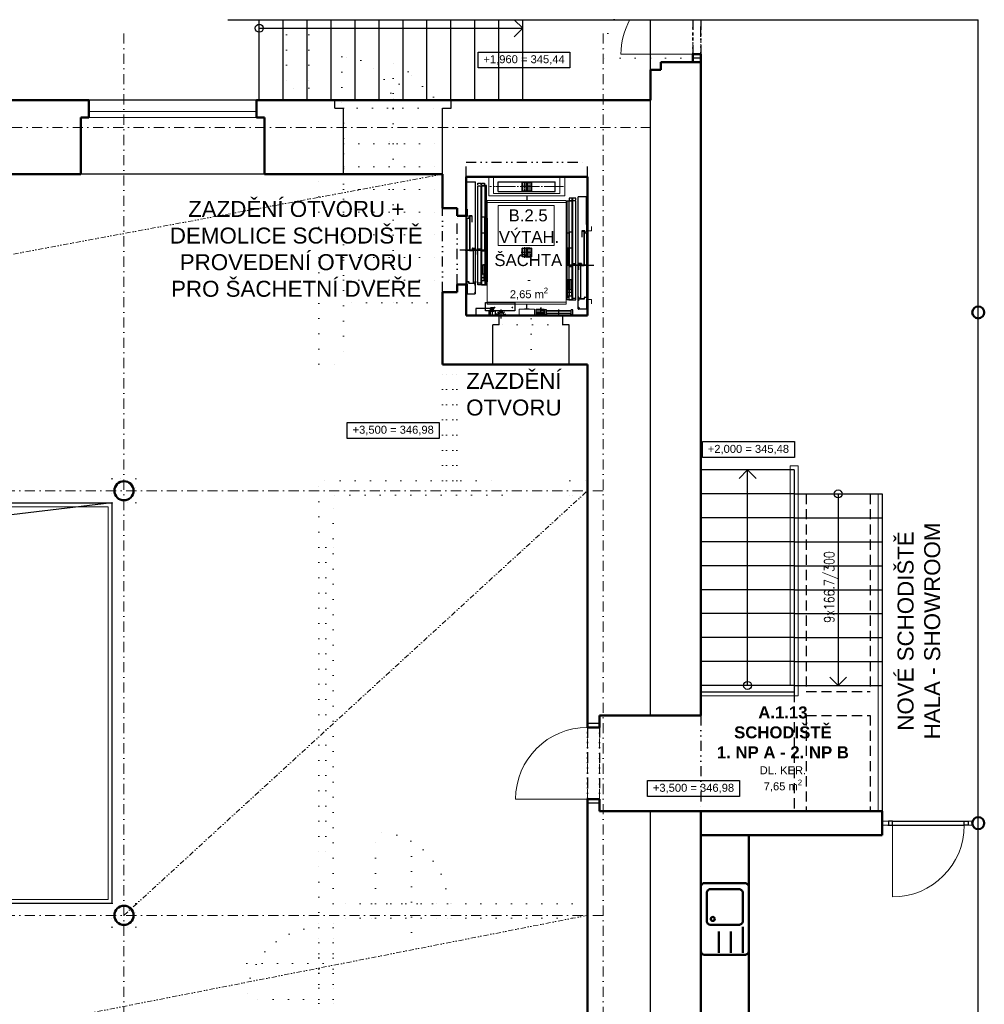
# Model space of a CAD drawing. Header units: millimetres. Extents: x 887082 to 1346431, y -219716 to -98064.
# Tile 22 of 37: x 1082045 to 1094126, y -172496 to -160159. Entities that reach past the tile are written whole.
import ezdxf
from ezdxf.enums import TextEntityAlignment as Align

# ---------------------------------------------------------------- set-up
doc = ezdxf.new("R2010")
doc.units = ezdxf.units.MM
doc.header["$LTSCALE"] = 10
for name, pattern in [('ACAD_ISO04W100', [30, 24, -3, 0, -3]), ('AXES', [2, 1.25, -0.25, 0.25, -0.25]), ('CHAIN', [0.3543, 0.2362, -0.0295, 0.0591, -0.0295]), ('DASHDOT', [25.4, 12.7, -6.35, 0, -6.35]), ('DASHED', [19.05, 12.7, -6.35]), ('DIVIDE', [31.75, 12.7, -6.35, 0, -6.35, 0, -6.35]), ('DIVIDE2', [15.875, 6.35, -3.175, 0, -3.175, 0, -3.175]), ('DOT', [6.35, 0, -6.35]), ('STŘEDOVÁ', [50.8, 31.75, -6.35, 6.35, -6.35]), ('STŘEDOVÁX2', [101.6, 63.5, -12.7, 12.7, -12.7]), ('ČÁRKOVANÁ2', [9.525, 6.35, -3.175]), ('ČÁRKOVANÁX2', [38.1, 25.4, -12.7])]:
    doc.linetypes.add(name, pattern=pattern)
for name, color, linetype in [('2', 7, 'Continuous'), ('3', 7, 'Continuous'), ('4', 10, 'Continuous'), ('CKSCHODY_PODROVINOU', 7, 'Continuous'), ('CKSCHODY_POPIS', 7, 'Continuous'), ('CKSCHODY_VYSTUP', 1, 'Continuous'), ('CKSTENY_NADROVINOU', 7, 'DIVIDE'), ('CKSTENY_PODROVINOU', 7, 'Continuous'), ('CKSTENY_SKRYTE', 7, 'DASHED'), ('NEVID', 6, 'ČÁRKOVANÁ2'), ('NEVID3', 6, 'ČÁRKOVANÁX2'), ('OBRYSY', 7, 'Continuous'), ('Osy', 2, 'ACAD_ISO04W100'), ('OSY2', 2, 'STŘEDOVÁ'), ('OSY3', 2, 'STŘEDOVÁX2'), ('TENKE', 8, 'Continuous'), ('TENKÉ', 8, 'Continuous'), ('TEXT2', 6, 'Continuous'), ('TEXT5', 3, 'Continuous'), ('ZAXE', 6, 'Continuous')]:
    doc.layers.add(name, color=color, linetype=linetype)
for name, color, linetype, lineweight in [('CKDVERE_', 7, 'Continuous', 15), ('CKDVERE_NADROVINOU', 1, 'DIVIDE', 18), ('CKDVERE_PRAH', 7, 'Continuous', 25), ('CKDVERE_ZARUBNE_LISOVANE', 7, 'Continuous', 25), ('CKOKNA', 1, 'Continuous', 9), ('CKSTENY_OSY', 1, 'DASHDOT', 15), ('CKSTENY_REZ', 6, 'Continuous', 50), ('CKTEXTY_MALE', 3, 'Continuous', 25), ('CKTEXTY_STREDNI', 6, 'Continuous', 50), ('TP_bourané_kce', 7, 'DOT', 15), ('TP_podhledy', 1, 'DIVIDE2', 15), ('TP_zámečnické_kce', 6, 'Continuous', 9)]:
    doc.layers.add(name, color=color, linetype=linetype, lineweight=lineweight)
doc.layers.add('CKDVERE_DORAZ', color=7, linetype='DOT', lineweight=25, plot=False)
doc.layers.add('TP_skryté_1', color=21, linetype='Continuous', lineweight=50, plot=False)
doc.styles.get("Standard").update_dxf_attribs({"font": 'SIMPLEX.SHX', "width": 0.8})
doc.styles.add('TOP_ARIAL_CE', font='arial.ttf', dxfattribs={"height": 100})
doc.linetypes.add('PRERUSENI', pattern='A,60,[100,cadkon.shx,S=2.5,R=0,X=0,Y=0],-10', length=70)

# ---------------------------------------------------------------- blocks, each defined once
blk = doc.blocks.new('Dřezy s odkapem')
at = {"color": 0, "linetype": 'ByBlock', "lineweight": -2}
for p, q in [((-609, 375), (-875, 375)), ((-875, 225), (-609, 225)), ((-550, 75), (-875, 75))]:
    blk.add_line(p, q, dxfattribs=at)
for points in [[(-900, 50), (-900, 550, -0.414214), (-850, 600), (-50, 600, -0.414214), (0, 550), (0, 50, -0.414214), (-50, 0), (-850, 0, -0.414214)], [(-475, 525), (-125, 525, -0.414214), (-75, 475), (-75, 125, -0.414214), (-125, 75), (-475, 75, -0.414214), (-525, 125), (-525, 475, -0.414214)]]:
    blk.add_lwpolyline(points, format="xyb", close=True, dxfattribs=at)
blk.add_circle((-450, 450), 25, dxfattribs=at)

msp = doc.modelspace()

# ---------------------------------------------------------------- linework, layer by layer
at = {"color": 252, "lineweight": 5}
for p, q in [((1089156, -162126), (1087636, -162126)), ((1087636, -162126), (1087636, -163866)), ((1089156, -163866), (1089156, -162126)), ((1089206, -162805), (1089156, -162805)), ((1089206, -162805), (1089206, -162749)), ((1089206, -163665), (1089156, -163665)), ((1089206, -163665), (1089206, -163721)), ((1087636, -163866), (1089156, -163866))]:
    msp.add_line(p, q, dxfattribs=at)
at = {"layer": '2', "color": 252}
for p, q in [((1087752, -163045), (1087752, -163045)), ((1089041, -163235), (1089041, -163235))]:
    msp.add_line(p, q, dxfattribs=at)
at = {"layer": '3', "color": 252}
for p, q in [((1087647, -162535), (1087647, -162624)), ((1087647, -162535), (1087648, -162535)), ((1087648, -162535), (1087648, -162624)), ((1087632, -162628), (1087632, -162643)), ((1087633, -162628), (1087633, -162643)), ((1087646, -162625), (1087634, -162625)), ((1087646, -162627), (1087634, -162627)), ((1087634, -162644), (1087673, -162644)), ((1087634, -162645), (1087673, -162645)), ((1087647, -162645), (1087647, -163445)), ((1087669, -162618), (1087669, -162639)), ((1087670, -162622), (1087669, -162622)), ((1087670, -162627), (1087669, -162627)), ((1087670, -162634), (1087669, -162634)), ((1087670, -162639), (1087669, -162639)), ((1087670, -162618), (1087670, -162639)), ((1087672, -162615), (1087704, -162615)), ((1087672, -162616), (1087683, -162616)), ((1087674, -162621), (1087675, -162621)), ((1087674, -162643), (1087674, -162621)), ((1087674, -162626), (1087675, -162626)), ((1087675, -162621), (1087675, -162643)), ((1087679, -162620), (1087679, -163049)), ((1087681, -162620), (1087681, -163049)), ((1087683, -162616), (1087699, -162616)), ((1087699, -162618), (1087683, -162618)), ((1087689, -162616), (1087689, -162615)), ((1087692, -162618), (1087692, -162616)), ((1087694, -162616), (1087694, -162615)), ((1087704, -162616), (1087699, -162616)), ((1087699, -162618), (1087699, -162616)), ((1087706, -162618), (1087706, -162695)), ((1087706, -162690), (1087708, -162690)), ((1087706, -162695), (1087708, -162695)), ((1087708, -162618), (1087708, -162695)), ((1089085, -162808), (1089085, -162885)), ((1089086, -162808), (1089086, -162885)), ((1089120, -162805), (1089088, -162805)), ((1089088, -162806), (1089093, -162806)), ((1089110, -162806), (1089093, -162806)), ((1089093, -162808), (1089093, -162806)), ((1089093, -162808), (1089110, -162808)), ((1089099, -162806), (1089099, -162805)), ((1089100, -162808), (1089100, -162806)), ((1089104, -162806), (1089104, -162805)), ((1089120, -162806), (1089110, -162806)), ((1089112, -162810), (1089112, -163239)), ((1089113, -162810), (1089113, -163239)), ((1089118, -162811), (1089117, -162811)), ((1089117, -162811), (1089117, -162833)), ((1089118, -162816), (1089117, -162816)), ((1089118, -162833), (1089118, -162811)), ((1089158, -162834), (1089120, -162834)), ((1089158, -162835), (1089120, -162835)), ((1089122, -162808), (1089122, -162829)), ((1089122, -162812), (1089124, -162812)), ((1089122, -162817), (1089124, -162817)), ((1089122, -162824), (1089124, -162824)), ((1089122, -162829), (1089124, -162829)), ((1089124, -162808), (1089124, -162829)), ((1089144, -162725), (1089144, -162814)), ((1089146, -162725), (1089144, -162725)), ((1089146, -162725), (1089146, -162814)), ((1089146, -162835), (1089146, -163635)), ((1089147, -162815), (1089158, -162815)), ((1089147, -162817), (1089158, -162817)), ((1089159, -162818), (1089159, -162833)), ((1089161, -162818), (1089161, -162833)), ((1089086, -162880), (1089085, -162880)), ((1089086, -162885), (1089085, -162885)), ((1087683, -163051), (1087715, -163051)), ((1087683, -163053), (1087715, -163053)), ((1087697, -163051), (1087697, -163053)), ((1087702, -163051), (1087702, -163053)), ((1087713, -163026), (1087713, -163046)), ((1087714, -163030), (1087713, -163030)), ((1087714, -163035), (1087713, -163035)), ((1087714, -163041), (1087713, -163041)), ((1087714, -163046), (1087713, -163046)), ((1087714, -163026), (1087714, -163046)), ((1087716, -163022), (1087748, -163022)), ((1087716, -163024), (1087726, -163024)), ((1087719, -163029), (1087717, -163029)), ((1087717, -163049), (1087717, -163029)), ((1087719, -163049), (1087719, -163029)), ((1087723, -163027), (1087723, -163457)), ((1087724, -163027), (1087724, -163457)), ((1087726, -163024), (1087743, -163024)), ((1087743, -163025), (1087726, -163025)), ((1087733, -163024), (1087733, -163022)), ((1087736, -163025), (1087736, -163024)), ((1087738, -163024), (1087738, -163022)), ((1087748, -163024), (1087743, -163024)), ((1087743, -163025), (1087743, -163024)), ((1087750, -163026), (1087750, -163102)), ((1087752, -163026), (1087752, -163102)), ((1087750, -163097), (1087752, -163097)), ((1087750, -163102), (1087752, -163102)), ((1089041, -163216), (1089041, -163292)), ((1089042, -163287), (1089041, -163287)), ((1089042, -163292), (1089041, -163292)), ((1089042, -163216), (1089042, -163292)), ((1089076, -163212), (1089044, -163212)), ((1089044, -163214), (1089050, -163214)), ((1089066, -163214), (1089050, -163214)), ((1089050, -163215), (1089050, -163214)), ((1089050, -163215), (1089066, -163215)), ((1089055, -163214), (1089055, -163212)), ((1089057, -163215), (1089057, -163214)), ((1089060, -163214), (1089060, -163212)), ((1089076, -163214), (1089066, -163214)), ((1089068, -163217), (1089068, -163647)), ((1089070, -163217), (1089070, -163647)), ((1089074, -163219), (1089075, -163219)), ((1089074, -163239), (1089074, -163219)), ((1089075, -163239), (1089075, -163219)), ((1089110, -163241), (1089077, -163241)), ((1089110, -163243), (1089077, -163243)), ((1089078, -163216), (1089078, -163236)), ((1089078, -163220), (1089080, -163220)), ((1089078, -163225), (1089080, -163225)), ((1089078, -163231), (1089080, -163231)), ((1089078, -163236), (1089080, -163236)), ((1089080, -163216), (1089080, -163236)), ((1089090, -163241), (1089090, -163243)), ((1089095, -163241), (1089095, -163243)), ((1087632, -163448), (1087632, -163463)), ((1087633, -163448), (1087633, -163463)), ((1087671, -163445), (1087634, -163445)), ((1087671, -163447), (1087634, -163447)), ((1087672, -163463), (1087672, -163448)), ((1087673, -163463), (1087673, -163448)), ((1087750, -163457), (1087750, -163436)), ((1087750, -163436), (1087752, -163436)), ((1087750, -163443), (1087752, -163443)), ((1087752, -163436), (1087752, -163457)), ((1087634, -163464), (1087646, -163464)), ((1087634, -163465), (1087646, -163465)), ((1087647, -163467), (1087647, -163593)), ((1087648, -163467), (1087648, -163593)), ((1087749, -163464), (1087675, -163464)), ((1087749, -163466), (1087675, -163466)), ((1087726, -163459), (1087748, -163459)), ((1087726, -163460), (1087748, -163460)), ((1087741, -163479), (1087742, -163478)), ((1087741, -163479), (1087746, -163484)), ((1087746, -163576), (1087741, -163581)), ((1087742, -163478), (1087747, -163483)), ((1087747, -163577), (1087742, -163582)), ((1087751, -163481), (1087751, -163467)), ((1087751, -163593), (1087751, -163579)), ((1087752, -163481), (1087752, -163467)), ((1087752, -163593), (1087752, -163579)), ((1087649, -163594), (1087749, -163594)), ((1087649, -163595), (1087749, -163595)), ((1087741, -163581), (1087742, -163582)), ((1089041, -163626), (1089041, -163647)), ((1089042, -163626), (1089041, -163626)), ((1089042, -163633), (1089041, -163633)), ((1089041, -163671), (1089041, -163657)), ((1089042, -163647), (1089042, -163626)), ((1089042, -163671), (1089042, -163657)), ((1089043, -163654), (1089118, -163654)), ((1089043, -163656), (1089118, -163656)), ((1089066, -163649), (1089044, -163649)), ((1089066, -163650), (1089044, -163650)), ((1089050, -163668), (1089046, -163673)), ((1089051, -163669), (1089047, -163674)), ((1089051, -163669), (1089050, -163668)), ((1089119, -163653), (1089119, -163638)), ((1089120, -163653), (1089120, -163638)), ((1089122, -163635), (1089158, -163635)), ((1089122, -163637), (1089158, -163637)), ((1089144, -163657), (1089144, -163783)), ((1089146, -163657), (1089146, -163783)), ((1089158, -163654), (1089147, -163654)), ((1089158, -163655), (1089147, -163655)), ((1089159, -163638), (1089159, -163653)), ((1089161, -163638), (1089161, -163653)), ((1089041, -163783), (1089041, -163769)), ((1089042, -163783), (1089042, -163769)), ((1089143, -163784), (1089043, -163784)), ((1089143, -163785), (1089043, -163785)), ((1089046, -163767), (1089050, -163772)), ((1089047, -163766), (1089051, -163771)), ((1089051, -163771), (1089050, -163772))]:
    msp.add_line(p, q, dxfattribs=at)
for centre, radius, start, end in [((1087634, -162628), 2.5, 90, 180), ((1087634, -162643), 2.5, 180, 270), ((1087634, -162628), 1.3, 90, 180), ((1087634, -162643), 1.3, 180, 270), ((1087646, -162624), 2.5, 270, 0), ((1087646, -162624), 1.3, 270, 0), ((1087672, -162618), 3.5, 90, 180), ((1087672, -162618), 2, 90, 180), ((1087673, -162643), 2.5, 270, 0), ((1087673, -162643), 1.3, 270, 0), ((1087683, -162620), 3.5, 90, 180), ((1087683, -162620), 2, 90, 180), ((1087704, -162618), 3.5, 0, 90), ((1087704, -162618), 2, 0, 90), ((1089088, -162808), 3.5, 90, 180), ((1089088, -162808), 2, 90, 180), ((1089110, -162810), 3.5, 0, 90), ((1089110, -162810), 2, 0, 90), ((1089120, -162833), 2.5, 180, 270), ((1089120, -162833), 1.3, 180, 270), ((1089120, -162808), 3.5, 0, 90), ((1089120, -162808), 2, 0, 90), ((1089147, -162814), 2.5, 180, 270), ((1089147, -162814), 1.3, 180, 270), ((1089158, -162818), 2.5, 0, 90), ((1089158, -162818), 1.3, 0, 90), ((1089158, -162833), 2.5, 270, 0), ((1089158, -162833), 1.3, 270, 0), ((1087683, -163049), 3.5, 180, 270), ((1087683, -163049), 2, 180, 270), ((1087716, -163026), 3.5, 90, 180), ((1087716, -163026), 2, 90, 180), ((1087715, -163049), 3.5, 270, 0), ((1087715, -163049), 2, 270, 0), ((1087726, -163027), 3.5, 90, 180), ((1087726, -163027), 2, 90, 180), ((1087748, -163026), 3.5, 0, 90), ((1087748, -163026), 2, 0, 90), ((1089044, -163216), 3.5, 90, 180), ((1089044, -163216), 2, 90, 180), ((1089066, -163217), 3.5, 0, 90), ((1089066, -163217), 2, 0, 90), ((1089077, -163239), 3.5, 180, 270), ((1089077, -163239), 2, 180, 270), ((1089076, -163216), 3.5, 0, 90), ((1089076, -163216), 2, 0, 90), ((1089110, -163239), 3.5, 270, 0), ((1089110, -163239), 2, 270, 0), ((1087634, -163448), 2.5, 90, 180), ((1087634, -163448), 1.3, 90, 180), ((1087671, -163448), 2.5, 0, 90), ((1087671, -163448), 1.3, 0, 90), ((1087726, -163457), 3.5, 180, 270), ((1087726, -163457), 2, 180, 270), ((1087748, -163457), 3.5, 270, 0), ((1087748, -163457), 2, 270, 0), ((1087634, -163463), 2.5, 180, 270), ((1087634, -163463), 1.3, 180, 270), ((1087646, -163467), 2.5, 0, 90), ((1087646, -163467), 1.3, 0, 90), ((1087675, -163463), 2.5, 180, 270), ((1087675, -163463), 1.3, 180, 270), ((1087732, -163467), 8.67, 129.6158, 162.0638), ((1087732, -163467), 8.67, 17.9362, 50.3066), ((1087748, -163481), 3.5, 225, 0), ((1087748, -163579), 3.5, 0, 135), ((1087748, -163481), 2.3, 225, 0), ((1087748, -163579), 2.3, 0, 135), ((1087749, -163467), 2.5, 0, 90), ((1087749, -163467), 1.3, 0, 90), ((1087649, -163593), 2.5, 180, 270), ((1087649, -163593), 1.3, 180, 270), ((1087749, -163593), 2.5, 270, 0), ((1087749, -163593), 1.3, 270, 0), ((1089044, -163647), 3.5, 180, 270), ((1089043, -163657), 2.5, 90, 180), ((1089044, -163671), 3.5, 180, 315), ((1089044, -163647), 2, 180, 270), ((1089043, -163657), 1.3, 90, 180), ((1089044, -163671), 2.3, 180, 315), ((1089061, -163657), 8.67, 129.6934, 162.0638), ((1089066, -163647), 3.5, 270, 0), ((1089066, -163647), 2, 270, 0), ((1089061, -163657), 8.67, 17.9362, 50.3842), ((1089118, -163653), 2.5, 270, 0), ((1089118, -163653), 1.3, 270, 0), ((1089122, -163638), 2.5, 90, 180), ((1089122, -163638), 1.3, 90, 180), ((1089147, -163657), 2.5, 90, 180), ((1089147, -163657), 1.3, 90, 180), ((1089158, -163638), 2.5, 0, 90), ((1089158, -163638), 1.3, 0, 90), ((1089158, -163653), 2.5, 270, 0), ((1089158, -163653), 1.3, 270, 0), ((1089044, -163769), 3.5, 45, 180), ((1089043, -163783), 2.5, 180, 270), ((1089044, -163769), 2.3, 45, 180), ((1089043, -163783), 1.3, 180, 270), ((1089143, -163783), 2.5, 270, 0), ((1089143, -163783), 1.3, 270, 0)]:
    msp.add_arc(centre, radius, start, end, dxfattribs=at)
at = {"layer": '4', "color": 252}
for p, q in [((1087647, -162190), (1087752, -162190)), ((1087647, -162535), (1087647, -162190)), ((1087752, -163579), (1087752, -162190)), ((1089146, -162380), (1089041, -162380)), ((1089041, -163769), (1089041, -162380)), ((1089146, -162725), (1089146, -162380))]:
    msp.add_line(p, q, dxfattribs=at)
at = {"layer": 'CKDVERE_', "color": 252}
for p, q in [((1090476, -160591), (1089576, -160591)), ((1089156, -169926), (1088256, -169926)), ((1092976, -170251), (1092976, -171151))]:
    msp.add_line(p, q, dxfattribs=at)
for centre, start, end in [((1090476, -160591), 151.2942, 180), ((1089156, -169926), 90, 180), ((1092976, -170251), 270, 0)]:
    msp.add_arc(centre, 900, start, end, dxfattribs=at)
at = {"layer": 'CKDVERE_DORAZ', "color": 252}
for p, q in [((1090476, -160641), (1090476, -160159)), ((1089156, -169976), (1089156, -168976)), ((1092926, -170251), (1093926, -170251))]:
    msp.add_line(p, q, dxfattribs=at)
at = {"layer": 'CKDVERE_NADROVINOU', "color": 252}
for p, q in [((1090476, -160591), (1090476, -160159)), ((1090576, -160591), (1090576, -160159)), ((1089156, -169926), (1089156, -169026)), ((1089306, -169926), (1089306, -169026))]:
    msp.add_line(p, q, dxfattribs=at)
at = {"layer": 'CKDVERE_PRAH', "color": 252}
for p, q in [((1092976, -170201), (1093876, -170201)), ((1092976, -170251), (1093876, -170251))]:
    msp.add_line(p, q, dxfattribs=at)
at = {"layer": 'CKDVERE_ZARUBNE_LISOVANE', "color": 252}
for p, q in [((1090476, -160641), (1090476, -160591)), ((1090476, -160591), (1090576, -160591)), ((1090576, -160591), (1090576, -160641)), ((1090576, -160641), (1090476, -160641)), ((1089156, -168976), (1089156, -169026)), ((1089306, -168976), (1089156, -168976)), ((1089306, -169026), (1089306, -168976)), ((1089156, -169026), (1089306, -169026)), ((1089156, -169976), (1089156, -169926)), ((1089156, -169926), (1089306, -169926)), ((1089306, -169976), (1089156, -169976)), ((1089306, -169926), (1089306, -169976)), ((1092976, -170201), (1092926, -170201)), ((1092926, -170201), (1092926, -170251)), ((1092976, -170251), (1092976, -170201)), ((1093876, -170201), (1093926, -170201)), ((1093876, -170251), (1093876, -170201)), ((1093926, -170201), (1093926, -170251)), ((1092926, -170251), (1092976, -170251)), ((1093926, -170251), (1093876, -170251))]:
    msp.add_line(p, q, dxfattribs=at)
at = {"layer": 'CKOKNA', "color": 252}
for p, q in [((1085011, -161311), (1082911, -161311)), ((1085011, -161386), (1082911, -161386)), ((1092846, -170201), (1092976, -170201)), ((1092976, -170251), (1092976, -170201)), ((1093876, -170201), (1093981, -170201)), ((1093876, -170251), (1093876, -170201)), ((1092846, -170251), (1092976, -170251)), ((1093876, -170251), (1093981, -170251))]:
    msp.add_line(p, q, dxfattribs=at)
at = {"layer": 'CKSCHODY_PODROVINOU', "color": 252}
for p, q in [((1091746, -165801), (1090576, -165801)), ((1090576, -165801), (1090576, -168876)), ((1091746, -165801), (1091746, -168581)), ((1091746, -166101), (1090576, -166101)), ((1091746, -166101), (1092846, -166101)), ((1092846, -166101), (1092846, -170076)), ((1091746, -166401), (1090576, -166401)), ((1091746, -166401), (1092846, -166401)), ((1091746, -166701), (1090576, -166701)), ((1091746, -166701), (1092846, -166701)), ((1091746, -167001), (1090576, -167001)), ((1091746, -167001), (1092846, -167001)), ((1091746, -167301), (1090576, -167301)), ((1091746, -167301), (1092846, -167301)), ((1091746, -167601), (1090576, -167601)), ((1091746, -167601), (1092846, -167601)), ((1091746, -167901), (1090576, -167901)), ((1091746, -167901), (1092846, -167901)), ((1091746, -168201), (1090576, -168201)), ((1091746, -168201), (1092846, -168201)), ((1091746, -168501), (1090576, -168501)), ((1091746, -168501), (1092846, -168501)), ((1090572, -168581), (1091746, -168581))]:
    msp.add_line(p, q, dxfattribs=at)
at = {"layer": 'CKSCHODY_VYSTUP', "color": 252}
for p, q in [((1091161, -168501), (1091161, -165801)), ((1092296, -166101), (1092296, -168501))]:
    msp.add_line(p, q, dxfattribs=at)
for points in [[(1088240, -160160), (1088346, -160266), (1088240, -160373)], [(1085046, -160266), (1088346, -160266)], [(1091055, -165908), (1091161, -165801), (1091267, -165908)], [(1092402, -168395), (1092296, -168501), (1092190, -168395)]]:
    msp.add_lwpolyline(points, dxfattribs=at)
for centre in [(1085046, -160266), (1092296, -166101), (1091161, -168501)]:
    msp.add_circle(centre, 50, dxfattribs=at)
at = {"layer": 'CKSTENY_NADROVINOU', "color": 252}
for p, q in [((1090476, -160159), (1090476, -160591)), ((1090576, -160691), (1090576, -160159)), ((1090576, -160159), (1090576, -160591)), ((1087636, -161946), (1089156, -161946)), ((1087636, -162126), (1087636, -161946)), ((1089156, -162126), (1089156, -161946)), ((1087341, -163571), (1087341, -162521)), ((1087526, -163476), (1087526, -162616)), ((1090576, -168876), (1090576, -170076)), ((1089156, -169026), (1089156, -169926)), ((1089306, -169026), (1089306, -169926)), ((1092976, -170201), (1093876, -170201)), ((1092976, -170251), (1093876, -170251))]:
    msp.add_line(p, q, dxfattribs=at)
at = {"layer": 'CKSTENY_OSY', "color": 252, "lineweight": 5}
for p, q in [((1083351, -160332), (1083351, -178808)), ((1089351, -160332), (1089351, -178808)), ((1089951, -161511), (1060084, -161511)), ((1089351, -166061), (1060084, -166061)), ((1089351, -171381), (1060084, -171381))]:
    msp.add_line(p, q, dxfattribs=at)
at = {"layer": 'CKSTENY_PODROVINOU', "color": 252, "linetype": 'PRERUSENI'}
for p in [(1084651, -160159), (1094051, -177571)]:
    msp.add_line(p, (1094051, -160159), dxfattribs=at)
at = {"layer": 'CKSTENY_PODROVINOU', "color": 252}
for p, q in [((1085046, -161166), (1085046, -160159)), ((1085346, -161166), (1085346, -160159)), ((1085646, -161166), (1085646, -160159)), ((1085946, -161166), (1085946, -160159)), ((1086246, -161166), (1086246, -160159)), ((1086546, -161166), (1086546, -160159)), ((1086846, -161166), (1086846, -160159)), ((1087146, -161166), (1087146, -160159)), ((1087446, -161166), (1087446, -160159)), ((1087746, -161166), (1087746, -160159)), ((1088046, -161166), (1088046, -160159)), ((1088346, -161166), (1088346, -160159)), ((1089946, -160786), (1089946, -160159)), ((1085011, -161166), (1082911, -161166)), ((1085991, -161266), (1085991, -161166)), ((1087451, -161266), (1087451, -161166)), ((1089946, -168876), (1089946, -161166)), ((1085991, -161266), (1086101, -161266)), ((1086101, -162096), (1086101, -161266)), ((1087341, -161266), (1087451, -161266)), ((1087341, -162096), (1087341, -161266)), ((1085111, -162096), (1082811, -162096)), ((1087636, -163476), (1087636, -162616)), ((1088049, -163981), (1088049, -163866)), ((1088849, -163981), (1088849, -163866)), ((1087971, -164481), (1087971, -163981)), ((1088049, -163981), (1087971, -163981)), ((1088926, -163981), (1088849, -163981)), ((1088926, -164481), (1088926, -163981)), ((1083201, -166211), (1078175, -166813)), ((1089946, -176276), (1089946, -170076))]:
    msp.add_line(p, q, dxfattribs=at)
for points in [[(1071501, -166211), (1083201, -166211), (1083201, -171231), (1071501, -171231)], [(1077501, -166211), (1083201, -166211), (1083201, -171231), (1077501, -171231)]]:
    msp.add_lwpolyline(points, close=True, dxfattribs=at)
at = {"layer": 'CKSTENY_REZ', "color": 252}
for p, q in [((1090476, -160591), (1090576, -160591)), ((1090476, -160691), (1090476, -160591)), ((1090576, -160691), (1090576, -160591)), ((1090076, -160786), (1090076, -160691)), ((1090076, -160691), (1090576, -160691)), ((1090576, -168876), (1090576, -160691)), ((1089946, -161166), (1089946, -160786)), ((1089946, -160786), (1090076, -160786)), ((1082911, -161166), (1081611, -161166)), ((1082911, -161386), (1082911, -161166)), ((1085991, -161166), (1085011, -161166)), ((1085011, -161386), (1085011, -161166)), ((1085991, -161166), (1087451, -161166)), ((1089946, -161166), (1087451, -161166)), ((1082811, -162096), (1082811, -161386)), ((1082811, -161386), (1082911, -161386)), ((1085111, -161386), (1085011, -161386)), ((1085111, -162096), (1085111, -161386)), ((1082811, -162096), (1081711, -162096)), ((1087341, -162096), (1085111, -162096)), ((1087341, -162521), (1087341, -162096)), ((1089156, -162126), (1087636, -162126)), ((1087636, -162616), (1087636, -162126)), ((1089156, -163866), (1089156, -162126)), ((1087341, -162521), (1087526, -162521)), ((1087526, -162521), (1087526, -162616)), ((1087526, -162616), (1087636, -162616)), ((1087341, -164481), (1087341, -163571)), ((1087341, -163571), (1087526, -163571)), ((1087526, -163476), (1087636, -163476)), ((1087526, -163571), (1087526, -163476)), ((1087636, -163866), (1087636, -163476)), ((1087636, -163866), (1088049, -163866)), ((1088049, -163866), (1088849, -163866)), ((1088849, -163866), (1089156, -163866)), ((1087521, -164481), (1087341, -164481)), ((1087521, -164481), (1087971, -164481)), ((1087971, -164481), (1088926, -164481)), ((1088926, -164481), (1089156, -164481)), ((1089156, -164481), (1089156, -169026)), ((1089306, -168876), (1090576, -168876)), ((1089306, -168876), (1089306, -169026)), ((1089156, -169026), (1089306, -169026)), ((1089156, -169926), (1089306, -169926)), ((1089156, -169926), (1089156, -175346)), ((1089306, -169926), (1089306, -170076)), ((1089306, -170076), (1090576, -170076)), ((1090576, -176651), (1090576, -170076)), ((1090576, -170076), (1092846, -170076)), ((1092846, -170376), (1092846, -170076)), ((1090576, -170376), (1092846, -170376))]:
    msp.add_line(p, q, dxfattribs=at)
for centre, radius in [((1094051, -163826), 75), ((1083351, -166061), 120), ((1094051, -170226), 75), ((1083351, -171381), 120)]:
    msp.add_circle(centre, radius, dxfattribs=at)
at = {"layer": 'CKSTENY_SKRYTE', "color": 252}
for p, q in [((1091896, -166101), (1091896, -168576)), ((1092696, -166101), (1092696, -168576)), ((1091746, -168581), (1091746, -170076)), ((1091896, -168576), (1092696, -168576)), ((1091896, -168876), (1091896, -170076)), ((1091896, -168876), (1092696, -168876)), ((1092696, -168876), (1092696, -170076))]:
    msp.add_line(p, q, dxfattribs=at)
at = {"layer": 'CKTEXTY_MALE', "color": 252}
for points in [[(1088937, -160564), (1088937, -160764), (1087787, -160764), (1087787, -160564)], [(1087298, -165206), (1087298, -165406), (1086148, -165406), (1086148, -165206)], [(1091747, -165446), (1091747, -165646), (1090597, -165646), (1090597, -165446)], [(1091059, -169692), (1091059, -169892), (1089909, -169892), (1089909, -169692)]]:
    msp.add_lwpolyline(points, close=True, dxfattribs=at)
at = {"layer": 'NEVID', "color": 252}
for p, q in [((1087783, -162228), (1087783, -162206)), ((1087783, -162206), (1087822, -162206)), ((1087822, -162206), (1087822, -162230)), ((1087827, -162228), (1087827, -162206)), ((1087827, -162206), (1087866, -162206)), ((1087866, -162206), (1087866, -162230)), ((1088965, -162396), (1088926, -162396)), ((1088926, -162396), (1088926, -162420)), ((1088965, -162418), (1088965, -162396)), ((1089009, -162396), (1088970, -162396)), ((1088970, -162396), (1088970, -162420)), ((1089009, -162418), (1089009, -162396)), ((1087926, -163866), (1087926, -163811)), ((1087926, -163811), (1088006, -163811)), ((1087946, -163766), (1087986, -163766)), ((1087946, -163776), (1087946, -163766)), ((1087946, -163776), (1087986, -163776)), ((1087951, -163811), (1087951, -163776)), ((1087981, -163811), (1087981, -163776)), ((1087986, -163776), (1087986, -163766)), ((1088006, -163866), (1088006, -163811)), ((1087926, -163866), (1088006, -163866))]:
    msp.add_line(p, q, dxfattribs=at)
at = {"layer": 'NEVID3', "color": 252}
for p, q in [((1087938, -163776), (1087758, -163776)), ((1087758, -163776), (1087758, -163866)), ((1087938, -163776), (1087938, -163866)), ((1087938, -163866), (1087758, -163866))]:
    msp.add_line(p, q, dxfattribs=at)
at = {"layer": 'OBRYSY', "color": 252, "lineweight": 5}
for p, q in [((1087921, -162366), (1087921, -162126)), ((1087921, -162136), (1087981, -162136)), ((1087981, -162336), (1087981, -162126)), ((1088811, -162336), (1088811, -162126)), ((1088811, -162136), (1088871, -162136)), ((1088871, -162366), (1088871, -162126)), ((1089156, -162636), (1089156, -162126)), ((1087981, -162336), (1088811, -162336)), ((1087901, -162450), (1087901, -162425)), ((1087901, -162425), (1087901, -163725)), ((1088891, -162425), (1087901, -162425)), ((1088891, -162450), (1087901, -162450)), ((1087921, -162366), (1088871, -162366)), ((1088891, -162450), (1088891, -162425)), ((1088891, -163700), (1088891, -162450)), ((1089156, -163636), (1089156, -162786)), ((1087901, -163700), (1088891, -163700)), ((1088891, -163700), (1088891, -163725)), ((1087901, -163725), (1088891, -163725)), ((1088301, -163784), (1088301, -163866)), ((1088301, -163784), (1088491, -163784)), ((1088491, -163784), (1088491, -163866)), ((1089156, -163866), (1089156, -163736))]:
    msp.add_line(p, q, dxfattribs=at)
at = {"layer": 'OBRYSY', "color": 252}
for p, q in [((1088039, -162191), (1088753, -162191)), ((1088039, -162311), (1088039, -162191)), ((1088339, -162305), (1088339, -162198)), ((1088342, -162196), (1088340, -162196)), ((1088344, -162198), (1088344, -162305)), ((1088394, -162205), (1088394, -162198)), ((1088394, -162305), (1088394, -162198)), ((1088397, -162196), (1088395, -162196)), ((1088397, -162196), (1088395, -162196)), ((1088399, -162198), (1088399, -162205)), ((1088399, -162198), (1088399, -162305)), ((1088449, -162305), (1088449, -162198)), ((1088452, -162196), (1088450, -162196)), ((1088454, -162198), (1088454, -162305)), ((1088753, -162311), (1088753, -162191)), ((1087783, -163480), (1087783, -162239)), ((1087783, -162239), (1087871, -162239)), ((1087822, -162239), (1087822, -163480)), ((1087871, -162239), (1087871, -163480)), ((1088039, -162311), (1088753, -162311)), ((1088342, -162306), (1088340, -162306)), ((1088397, -162306), (1088395, -162306)), ((1088397, -162306), (1088395, -162306)), ((1088452, -162306), (1088450, -162306)), ((1089009, -162429), (1088921, -162429)), ((1088921, -162429), (1088921, -163670)), ((1088970, -162429), (1088970, -163670)), ((1089009, -163670), (1089009, -162429)), ((1087827, -163060), (1087827, -162630)), ((1087827, -162630), (1087866, -162630)), ((1087866, -162630), (1087866, -163060)), ((1087871, -162645), (1087901, -162645)), ((1087901, -162645), (1087901, -163445)), ((1088921, -162835), (1088891, -162835)), ((1088891, -162835), (1088891, -163635)), ((1088926, -162820), (1088926, -163250)), ((1088965, -162820), (1088926, -162820)), ((1088965, -163250), (1088965, -162820)), ((1087783, -163460), (1087783, -163030)), ((1087783, -163030), (1087822, -163030)), ((1087822, -163030), (1087822, -163460)), ((1087866, -163060), (1087827, -163060)), ((1088339, -163129), (1088339, -163022)), ((1088342, -163020), (1088340, -163020)), ((1088344, -163022), (1088344, -163129)), ((1088394, -163029), (1088394, -163022)), ((1088394, -163129), (1088394, -163022)), ((1088397, -163020), (1088395, -163020)), ((1088397, -163020), (1088395, -163020)), ((1088399, -163022), (1088399, -163029)), ((1088399, -163022), (1088399, -163129)), ((1088449, -163129), (1088449, -163022)), ((1088452, -163020), (1088450, -163020)), ((1088454, -163022), (1088454, -163129)), ((1088342, -163130), (1088340, -163130)), ((1088397, -163130), (1088395, -163130)), ((1088397, -163130), (1088395, -163130)), ((1088452, -163130), (1088450, -163130)), ((1088926, -163250), (1088965, -163250)), ((1088970, -163220), (1088970, -163650)), ((1089009, -163220), (1088970, -163220)), ((1089009, -163650), (1089009, -163220)), ((1087901, -163445), (1087871, -163445)), ((1087822, -163460), (1087783, -163460)), ((1087871, -163480), (1087783, -163480)), ((1088891, -163635), (1088921, -163635)), ((1088921, -163670), (1089009, -163670)), ((1088970, -163650), (1089009, -163650)), ((1088050, -163839), (1088033, -163821)), ((1088062, -163831), (1088054, -163808)), ((1088087, -163831), (1088095, -163807)), ((1088099, -163838), (1088115, -163818)), ((1088512, -163866), (1088512, -163786)), ((1088512, -163786), (1088612, -163786)), ((1088512, -163806), (1088612, -163806)), ((1088512, -163826), (1088612, -163826)), ((1088612, -163866), (1088612, -163786)), ((1088623, -163856), (1088623, -163796)), ((1088643, -163796), (1088623, -163796)), ((1088643, -163856), (1088643, -163796)), ((1088953, -163812), (1088643, -163812)), ((1088953, -163856), (1088953, -163796)), ((1088973, -163796), (1088953, -163796)), ((1088973, -163856), (1088973, -163796)), ((1088040, -163854), (1088016, -163846)), ((1088110, -163852), (1088133, -163843)), ((1088512, -163846), (1088612, -163846)), ((1088643, -163856), (1088623, -163856)), ((1088953, -163840), (1088643, -163840)), ((1088973, -163856), (1088953, -163856))]:
    msp.add_line(p, q, dxfattribs=at)
for centre, radius, start, end in [((1088340, -162198), 1.5, 90, 180), ((1088342, -162198), 1.5, 0, 90), ((1088345, -162200), 1.5, 180, 272.9835), ((1088369, -162650), 450, 87.0165, 92.9835), ((1088392, -162200), 1.5, 267.0165, 0), ((1088392, -162200), 1.5, 267.0165, 0), ((1088395, -162198), 1.5, 90, 180), ((1088395, -162198), 1.5, 90, 180), ((1088397, -162198), 1.5, 0, 90), ((1088397, -162198), 1.5, 0, 90), ((1088400, -162200), 1.5, 180, 272.9835), ((1088400, -162200), 1.5, 180, 272.9835), ((1088424, -162650), 450, 87.0165, 92.9835), ((1088447, -162200), 1.5, 267.0165, 0), ((1088450, -162198), 1.5, 90, 180), ((1088452, -162198), 1.5, 0, 90), ((1088340, -162305), 1.5, 180, 270), ((1088342, -162305), 1.5, 270, 0), ((1088345, -162303), 1.5, 87.0165, 180), ((1088369, -161852), 450, 267.0165, 272.9835), ((1088392, -162303), 1.5, 0, 92.9835), ((1088392, -162303), 1.5, 0, 92.9835), ((1088395, -162305), 1.5, 180, 270), ((1088395, -162305), 1.5, 180, 270), ((1088397, -162305), 1.5, 270, 0), ((1088397, -162305), 1.5, 270, 0), ((1088400, -162303), 1.5, 87.0165, 180), ((1088400, -162303), 1.5, 87.0165, 180), ((1088424, -161852), 450, 267.0165, 272.9835), ((1088447, -162303), 1.5, 0, 92.9835), ((1088450, -162305), 1.5, 180, 270), ((1088452, -162305), 1.5, 270, 0), ((1088340, -163022), 1.5, 90, 180), ((1088342, -163022), 1.5, 0, 90), ((1088345, -163024), 1.5, 180, 272.9835), ((1088369, -163474), 450, 87.0165, 92.9835), ((1088392, -163024), 1.5, 267.0165, 0), ((1088392, -163024), 1.5, 267.0165, 0), ((1088395, -163022), 1.5, 90, 180), ((1088395, -163022), 1.5, 90, 180), ((1088397, -163022), 1.5, 0, 90), ((1088397, -163022), 1.5, 0, 90), ((1088400, -163024), 1.5, 180, 272.9835), ((1088400, -163024), 1.5, 180, 272.9835), ((1088424, -163474), 450, 87.0165, 92.9835), ((1088447, -163024), 1.5, 267.0165, 0), ((1088450, -163022), 1.5, 90, 180), ((1088452, -163022), 1.5, 0, 90), ((1088340, -163129), 1.5, 180, 270), ((1088342, -163129), 1.5, 270, 0), ((1088345, -163127), 1.5, 87.0165, 180), ((1088369, -162676), 450, 267.0165, 272.9835), ((1088392, -163127), 1.5, 0, 92.9835), ((1088392, -163127), 1.5, 0, 92.9835), ((1088395, -163129), 1.5, 180, 270), ((1088395, -163129), 1.5, 180, 270), ((1088397, -163129), 1.5, 270, 0), ((1088397, -163129), 1.5, 270, 0), ((1088400, -163127), 1.5, 87.0165, 180), ((1088400, -163127), 1.5, 87.0165, 180), ((1088424, -162676), 450, 267.0165, 272.9835), ((1088447, -163127), 1.5, 0, 92.9835), ((1088450, -163129), 1.5, 180, 270), ((1088452, -163129), 1.5, 270, 0), ((1088075, -163866), 37.5, 0, 180)]:
    msp.add_arc(centre, radius, start, end, dxfattribs=at)
for points in [[(1087981, -162229), (1087986, -162229), (1087981, -162274), (1087986, -162274)], [(1087986, -162254), (1087986, -162249), (1088026, -162254), (1088026, -162249)], [(1088806, -162254), (1088806, -162249), (1088766, -162254), (1088766, -162249)], [(1088811, -162229), (1088806, -162229), (1088811, -162274), (1088806, -162274)], [(1088364, -162366), (1088364, -162374), (1088429, -162366), (1088429, -162374)], [(1088400, -162374), (1088392, -162374), (1088400, -162420), (1088392, -162420)], [(1088364, -163784), (1088364, -163776), (1088429, -163784), (1088429, -163776)], [(1088400, -163776), (1088392, -163776), (1088400, -163730), (1088392, -163730)]]:
    msp.add_trace(points, dxfattribs=at)
at = {"layer": 'Osy', "color": 252, "linetype": 'CHAIN', "ltscale": 26.813435}
for p, q in [((1088369, -162185), (1088369, -162317)), ((1088396, -162185), (1088396, -162317)), ((1088424, -162317), (1088424, -162185)), ((1088465, -162251), (1088326, -162251)), ((1088465, -163075), (1088326, -163075)), ((1088369, -163009), (1088369, -163141)), ((1088396, -163009), (1088396, -163141)), ((1088424, -163141), (1088424, -163009))]:
    msp.add_line(p, q, dxfattribs=at)
at = {"layer": 'Osy', "color": 252, "lineweight": 5}
msp.add_line((1088854, -162251), (1087932, -162251), dxfattribs=at)
at = {"layer": 'Osy', "color": 252}
for p, q in [((1087624, -163045), (1087901, -163045)), ((1087636, -163035), (1087636, -163056)), ((1087861, -163434), (1087861, -163224)), ((1089168, -163235), (1088891, -163235)), ((1089156, -163225), (1089156, -163246)), ((1087826, -163389), (1087896, -163389)), ((1088931, -163624), (1088931, -163414)), ((1088966, -163579), (1088896, -163579)), ((1087988, -163764), (1087996, -163764)), ((1087992, -163768), (1087992, -163761)), ((1088075, -163902), (1088075, -163790)), ((1088212, -163764), (1088220, -163764)), ((1088216, -163768), (1088216, -163761)), ((1088798, -163879), (1088798, -163790)), ((1088080, -163866), (1088070, -163866)), ((1088568, -163866), (1088556, -163866)), ((1088562, -163860), (1088562, -163872))]:
    msp.add_line(p, q, dxfattribs=at)
at = {"layer": 'OSY2', "color": 252, "lineweight": 5}
msp.add_line((1088815, -162251), (1088754, -162251), dxfattribs=at)
at = {"layer": 'OSY2', "color": 252}
for p, q in [((1088396, -162360), (1088396, -162429)), ((1088396, -163791), (1088396, -163722))]:
    msp.add_line(p, q, dxfattribs=at)
at = {"layer": 'OSY3', "color": 252}
msp.add_line((1087966, -163875), (1087966, -163762), dxfattribs=at)
at = {"layer": 'TENKE', "color": 252, "lineweight": 5}
for p, q in [((1088037, -162487), (1088737, -162487)), ((1088037, -162987), (1088037, -162487)), ((1088737, -162487), (1088737, -162987)), ((1088737, -162987), (1088037, -162987))]:
    msp.add_line(p, q, dxfattribs=at)
at = {"layer": 'TENKÉ', "color": 252}
for p, q in [((1087892, -162238), (1087830, -162238)), ((1087830, -162238), (1087830, -163480)), ((1087892, -163480), (1087892, -162238)), ((1088900, -162428), (1088962, -162428)), ((1088900, -163670), (1088900, -162428)), ((1088962, -162428), (1088962, -163670)), ((1087822, -162830), (1087883, -162830)), ((1087883, -162830), (1087883, -163045)), ((1087883, -163045), (1087822, -163045)), ((1088970, -163020), (1088909, -163020)), ((1088909, -163020), (1088909, -163235)), ((1088909, -163235), (1088970, -163235)), ((1087830, -163480), (1087892, -163480)), ((1088962, -163670), (1088900, -163670))]:
    msp.add_line(p, q, dxfattribs=at)
for points in [[(1087881, -163349), (1087841, -163349), (1087841, -163229), (1087881, -163229), (1087881, -163349), (1087891, -163349), (1087891, -163429), (1087831, -163429), (1087831, -163349), (1087841, -163349)], [(1088911, -163539), (1088951, -163539), (1088951, -163419), (1088911, -163419), (1088911, -163539), (1088901, -163539), (1088901, -163619), (1088961, -163619), (1088961, -163539), (1088951, -163539)]]:
    msp.add_lwpolyline(points, dxfattribs=at)
at = {"layer": 'TEXT2', "color": 252}
for p, q in [((1087877, -163807), (1087877, -163704)), ((1087877, -163704), (1088247, -163704)), ((1088247, -163704), (1088247, -163807)), ((1088247, -163807), (1087877, -163807))]:
    msp.add_line(p, q, dxfattribs=at)
for centre in [(1087992, -163764), (1088216, -163764)]:
    msp.add_circle(centre, 3.2, dxfattribs=at)
at = {"layer": 'TEXT5', "color": 252}
for p, q in [((1088573, -163851), (1088573, -163768)), ((1088575, -163768), (1088573, -163768)), ((1088623, -163801), (1088573, -163801)), ((1088575, -163801), (1088575, -163768)), ((1088948, -163807), (1088648, -163807)), ((1088648, -163812), (1088648, -163807)), ((1088948, -163810), (1088648, -163810)), ((1088948, -163812), (1088948, -163807)), ((1088623, -163851), (1088573, -163851)), ((1088648, -163866), (1088648, -163840)), ((1088948, -163863), (1088648, -163863)), ((1088948, -163866), (1088648, -163866)), ((1088948, -163866), (1088948, -163840))]:
    msp.add_line(p, q, dxfattribs=at)
at = {"layer": 'TP_bourané_kce', "color": 252, "ltscale": 3}
for p, q in [((1085386, -160159), (1085386, -161016)), ((1085666, -160159), (1085666, -161016)), ((1086721, -161466), (1086721, -160566)), ((1086081, -160626), (1086081, -161266)), ((1090326, -160641), (1089361, -160641)), ((1090326, -160691), (1090326, -160641)), ((1087361, -161266), (1086909, -160814)), ((1085666, -161016), (1085386, -161016)), ((1085386, -161166), (1085386, -161016)), ((1085666, -161166), (1085666, -161016)), ((1085991, -161166), (1087451, -161166)), ((1086081, -161266), (1087361, -161266)), ((1086101, -161266), (1086101, -164476)), ((1086101, -161716), (1087341, -161716)), ((1086721, -161716), (1086723, -163706)), ((1085791, -164476), (1085791, -162096)), ((1086101, -162001), (1087341, -162001)), ((1086101, -162285), (1087341, -162285)), ((1086101, -162569), (1087341, -162569)), ((1086101, -162854), (1087341, -162854)), ((1086101, -163138), (1087341, -163138)), ((1086101, -163422), (1087341, -163422)), ((1088449, -164481), (1088449, -163581)), ((1087341, -163706), (1086101, -163706)), ((1088849, -163866), (1088049, -163866)), ((1088849, -163981), (1088049, -163981)), ((1085791, -164476), (1086101, -164476)), ((1087341, -165936), (1087341, -164481)), ((1087391, -165936), (1087391, -164481)), ((1087471, -165936), (1087471, -164481)), ((1087521, -165936), (1087521, -164481)), ((1087971, -164481), (1088926, -164481)), ((1085791, -166771), (1085791, -165936)), ((1087391, -165936), (1085791, -165936)), ((1087391, -165936), (1087571, -165936)), ((1087571, -165936), (1088086, -165936)), ((1088086, -166116), (1088086, -165936)), ((1088936, -166116), (1088936, -165936)), ((1088936, -165936), (1089156, -165936)), ((1085971, -171236), (1085971, -166116)), ((1088086, -166116), (1085971, -166116)), ((1089156, -166116), (1088936, -166116)), ((1085971, -166771), (1085791, -166771)), ((1085791, -166771), (1085791, -170666)), ((1085881, -166771), (1085881, -170666)), ((1086501, -171236), (1086501, -170336)), ((1086951, -171596), (1086951, -170336)), ((1085971, -170666), (1085791, -170666)), ((1085791, -171536), (1085791, -170666)), ((1086501, -171236), (1085971, -171236)), ((1086451, -171236), (1087451, -171236)), ((1086451, -171236), (1086501, -171236)), ((1086451, -171416), (1086451, -171236)), ((1086501, -171236), (1086501, -171416)), ((1086501, -171236), (1087401, -171236)), ((1086501, -171236), (1086501, -171416)), ((1086501, -171236), (1087401, -171236)), ((1087401, -171236), (1087401, -171416)), ((1089156, -171236), (1087401, -171236)), ((1087451, -171236), (1087401, -171236)), ((1087401, -171236), (1087401, -171416)), ((1087451, -171416), (1087451, -171236)), ((1086501, -171416), (1085971, -171416)), ((1085971, -171536), (1085971, -171416)), ((1086501, -171416), (1086451, -171416)), ((1086501, -171416), (1087401, -171416)), ((1086501, -171416), (1087401, -171416)), ((1089156, -171416), (1087401, -171416)), ((1087401, -171416), (1087451, -171416)), ((1085791, -172486), (1085791, -171486)), ((1085791, -171486), (1085791, -171536)), ((1085971, -171486), (1085791, -171486)), ((1085791, -171536), (1085791, -172436)), ((1085971, -171536), (1085791, -171536)), ((1085791, -171536), (1085971, -171536)), ((1085791, -172436), (1085791, -171536)), ((1085971, -171536), (1085971, -171486)), ((1085971, -171536), (1085971, -172436)), ((1085971, -172436), (1085971, -171536)), ((1084891, -171986), (1086151, -171986)), ((1085791, -172436), (1084891, -172436)), ((1085971, -172436), (1085791, -172436)), ((1085791, -175346), (1085791, -172436)), ((1085791, -172486), (1085791, -172436)), ((1085791, -172436), (1085971, -172436)), ((1085971, -175346), (1085971, -172436)), ((1085971, -172436), (1085971, -172486)), ((1085971, -172486), (1085791, -172486))]:
    msp.add_line(p, q, dxfattribs=at)
msp.add_lwpolyline([(1086829, -163600), (1086723, -163706), (1086617, -163600)], dxfattribs=at)
for points in [[(1083201, -166211), (1083501, -166211), (1083501, -165911), (1083201, -165911)], [(1083201, -171531), (1083501, -171531), (1083501, -171231), (1083201, -171231)]]:
    msp.add_lwpolyline(points, close=True, dxfattribs=at)
msp.add_circle((1086721, -161716), 50, dxfattribs=at)
for centre, radius, start, end in [((1090326, -160641), 965, 150.015, 180), ((1086081, -161266), 640, 0, 90), ((1087361, -161266), 640, 135, 180), ((1086501, -171236), 900, 0, 90), ((1085791, -172436), 900, 90, 180)]:
    msp.add_arc(centre, radius, start, end, dxfattribs=at)
at = {"layer": 'TP_podhledy', "color": 252}
for p, q in [((1066026, -166061), (1087341, -162096)), ((1083351, -171381), (1089156, -166061)), ((1068981, -175346), (1089156, -171381))]:
    msp.add_line(p, q, dxfattribs=at)
at = {"layer": 'TP_skryté_1', "color": 252}
msp.add_lwpolyline([(1090576, -170376), (1091176, -170376), (1091176, -176651), (1090576, -176651)], close=True, dxfattribs=at)
at = {"layer": 'TP_zámečnické_kce', "color": 252}
for p, q in [((1091796, -165751), (1091696, -165751)), ((1091696, -165751), (1091696, -168501)), ((1091796, -165751), (1091796, -168631)), ((1092796, -166101), (1092796, -170076)), ((1090572, -168631), (1091796, -168631))]:
    msp.add_line(p, q, dxfattribs=at)
msp.add_lwpolyline([(1071551, -166261), (1083151, -166261), (1083151, -171181), (1071551, -171181)], close=True, dxfattribs=at)
at = {"layer": 'ZAXE', "color": 252, "linetype": 'AXES', "ltscale": 70}
for p, q in [((1087856, -163045), (1087557, -163045)), ((1088936, -163235), (1089236, -163235))]:
    msp.add_line(p, q, dxfattribs=at)

# ---------------------------------------------------------------- block references
at = {"layer": 'TP_skryté_1', "color": 252, "rotation": 90.00000000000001}
msp.add_blockref('Dřezy s odkapem', (1091176, -170976), dxfattribs=at)

# ---------------------------------------------------------------- texts
at = {"layer": 'CKSCHODY_POPIS', "color": 252, "width": 0.8}
msp.add_text('9x166.7/300', height=125, rotation=90, dxfattribs=at).set_placement((1092184, -167267), align=Align.MIDDLE_CENTER)
at = {"layer": 'CKTEXTY_MALE', "color": 252, "char_height": 100, "width": 1125.79, "attachment_point": 5, "rotation": 360, "style": 'TOP_ARIAL_CE'}
for s, insert in [('+1,960 = 345,44', (1088362, -160664)), ('+3,500 = 346,98', (1086723, -165306)), ('+2,000 = 345,48', (1091172, -165546)), ('+3,500 = 346,98', (1090484, -169792))]:
    msp.add_mtext(s, dxfattribs=dict(at, insert=insert))
at = {"layer": 'CKTEXTY_STREDNI', "color": 252, "style": 'TOP_ARIAL_CE'}
for s, height, p in [('B.2.5', 150, (1088168, -162686)), ('VÝTAH.', 150, (1088046, -162956)), ('ŠACHTA', 150, (1087990, -163246)), ('-', 100, (1088399, -163465)), ('2,65 m', 100, (1088184, -163649)), ('2', 70, (1088608, -163587))]:
    msp.add_text(s, height=height, rotation=0, dxfattribs=at).set_placement(p)
at = {"layer": 'CKTEXTY_STREDNI', "color": 252, "attachment_point": 5, "style": 'TOP_ARIAL_CE'}
for s, insert, char_height, width, rotation in [('\\A1;ZAZDĚNÍ OTVORU + DEMOLICE SCHODIŠTĚ \\PPROVEDENÍ OTVORU PRO ŠACHETNÍ DVEŘE', (1085509, -163032), 200, 3302.23, 0), ('\\A1;ZAZDĚNÍ OTVORU', (1088234, -164853), 200, 1784.93, 0), ('\\A1;NOVÉ SCHODIŠTĚ HALA - SHOWROOM', (1093308, -167818), 200, 3030.64, 90), ('\\A1;{\\fArial|b1|i0|c238|p34;A.1.13\\PSCHODIŠTĚ\\P1. NP A - 2. NP B} {\\H0.6667x;\\PDL. KER.\\P7,65 m\\H0.7x;\\S2^ ;}', (1091604, -169298), 150, 2162.2, 0)]:
    msp.add_mtext(s, dxfattribs=dict(at, insert=insert, char_height=char_height, width=width, rotation=rotation))

doc.saveas('drawing.dxf')
